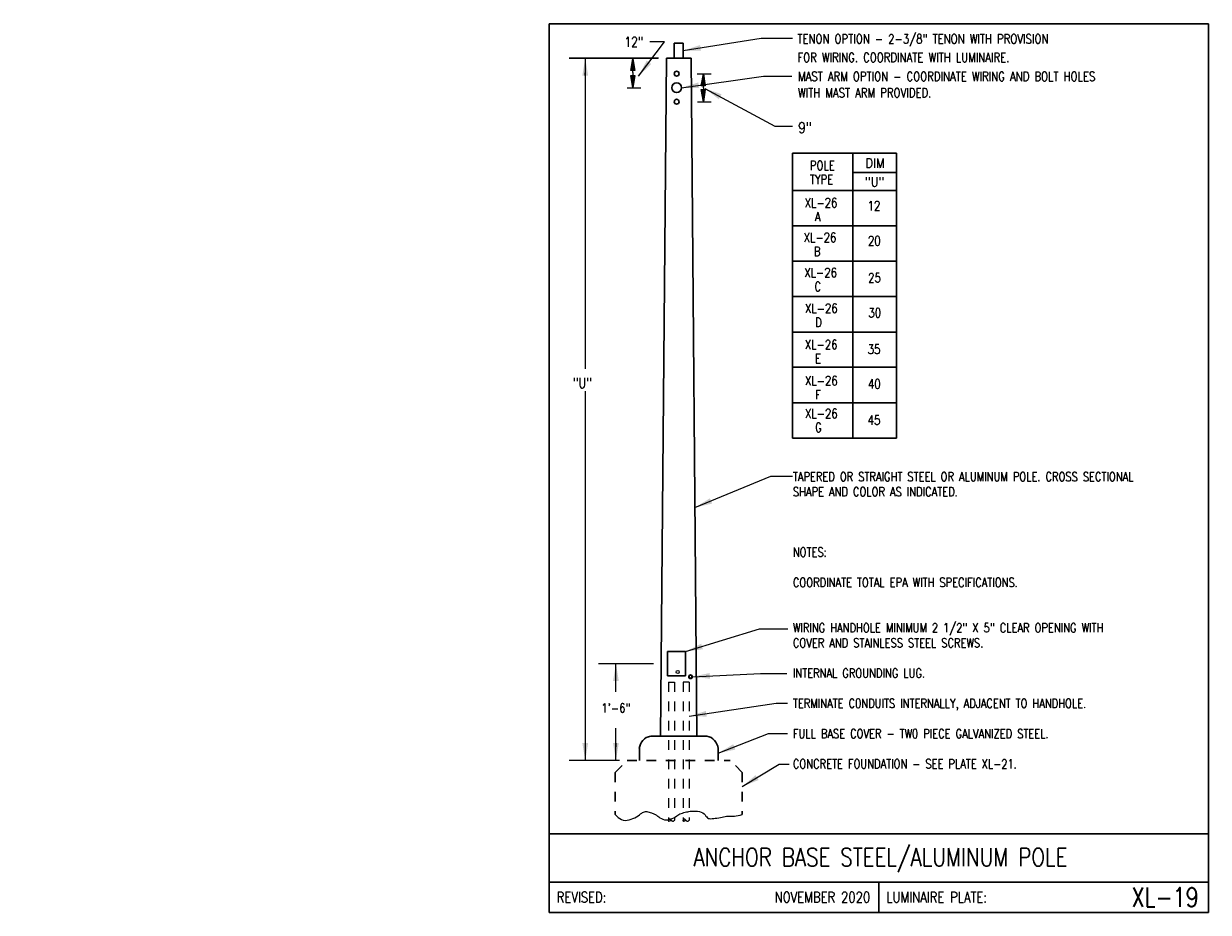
# Model space of a CAD drawing. Header units: inches. Extents: x -5.1 to 7.2, y -6.8 to 2.4.
import ezdxf
from ezdxf.enums import TextEntityAlignment as Align

# ---------------------------------------------------------------- set-up
doc = ezdxf.new("R2010")
doc.units = ezdxf.units.IN
doc.header["$MEASUREMENT"] = 0
doc.linetypes.add('HIDDEN2', pattern=[0.1875, 0.125, -0.0625])
for name, color, linetype, lineweight in [('E-DETL', 1, 'CONTINUOUS', 30), ('E-DETL-FINE', 8, 'CONTINUOUS', 0), ('E-LUM-PLAT', 8, 'CONTINUOUS', 13)]:
    doc.layers.add(name, color=color, linetype=linetype, lineweight=lineweight)
doc.layers.add('E-DETL-TEXT', color=3, linetype='CONTINUOUS')
doc.styles.add('romans', font='ROMANS.SHX', dxfattribs={"width": 0.8})
doc.styles.get("Standard").update_dxf_attribs({"font": 'ROMANS.SHX', "width": 0.8, "height": 0.125})
doc.dimstyles.get("Standard").update_dxf_attribs({"dimtxt": 0.18, "dimasz": 0.18, "dimexe": 0.18, "dimexo": 0.0625, "dimgap": 0.09, "dimtad": 0, "dimtih": 1, "dimtoh": 1, "dimdec": 4, "dimzin": 0, "dimdsep": 46, "dimtxsty": 'Standard', "dimcen": 0.09, "dimadec": 0, "dimazin": 0, "dimtfac": 1, "dimtdec": 4, "dimtofl": 0, "dimtmove": 0, "dimatfit": 3, "dimfxl": 1, "dimtolj": 1, "dimtzin": 0, "dimarcsym": 0})

msp = doc.modelspace()

# ---------------------------------------------------------------- linework, layer by layer
at = {"layer": 'E-DETL'}
for p, q in [((0.363, 2.378), (0.363, -6.81)), ((0.363, 2.378), (7.173, 2.378)), ((7.173, -6.81), (7.173, 2.378)), ((1.655, 2.021), (1.655, 2.177)), ((1.655, 2.177), (1.748, 2.177)), ((1.748, 2.021), (1.748, 2.177)), ((1.513, -4.989), (1.573, 2.021)), ((1.573, 2.021), (1.828, 2.021)), ((1.828, 2.021), (1.888, -4.989)), ((3.952, 1.04), (2.876, 1.04)), ((2.876, 1.04), (2.876, -1.906)), ((3.499, 1.04), (3.499, -1.906)), ((3.952, 1.04), (3.952, -1.906)), ((3.952, 0.841), (3.499, 0.841)), ((3.952, 0.652), (2.876, 0.652)), ((3.952, 0.287), (2.876, 0.287)), ((3.952, -0.079), (2.876, -0.079)), ((3.952, -0.444), (2.876, -0.444)), ((3.952, -0.81), (2.876, -0.81)), ((3.952, -1.175), (2.876, -1.175)), ((3.952, -1.541), (2.876, -1.541)), ((3.952, -1.906), (2.876, -1.906)), ((1.583, -4.114), (1.77, -4.114)), ((1.583, -4.114), (1.583, -4.364)), ((1.77, -4.114), (1.77, -4.364)), ((1.583, -4.364), (1.77, -4.364)), ((1.411, -4.989), (1.99, -4.989)), ((1.294, -5.239), (1.294, -5.115)), ((2.107, -5.239), (2.107, -5.115)), ((0.363, -5.997), (7.173, -5.997)), ((0.363, -6.497), (7.173, -6.497)), ((3.768, -6.497), (3.768, -6.81)), ((0.363, -6.81), (7.173, -6.81))]:
    msp.add_line(p, q, dxfattribs=at)
at = {"layer": 'E-DETL', "linetype": 'HIDDEN2', "ltscale": 0.5}
for p, q in [((1.044, -5.364), (1.169, -5.239)), ((1.169, -5.239), (2.232, -5.239)), ((2.357, -5.364), (2.232, -5.239)), ((1.044, -5.364), (1.044, -5.799)), ((2.357, -5.364), (2.357, -5.799))]:
    msp.add_line(p, q, dxfattribs=at)
at = {"layer": 'E-DETL'}
for centre, radius in [((1.679, 1.861), 0.025), ((1.679, 1.716), 0.05), ((1.679, 1.571), 0.025), ((1.823, -4.374), 0.0192), ((1.823, -4.374), 0.016)]:
    msp.add_circle(centre, radius, dxfattribs=at)
for centre, start, end in [((1.432, -5.126), 99.0483, 175.5088), ((1.969, -5.126), 4.4912, 80.9517)]:
    msp.add_arc(centre, 0.139, start, end, dxfattribs=at)
at = {"layer": 'E-DETL-FINE', "linetype": 'HIDDEN2', "ltscale": 0.5}
for p, q in [((1.594, -4.43), (1.656, -4.43)), ((1.594, -4.43), (1.594, -5.857)), ((1.656, -4.43), (1.656, -5.857)), ((1.807, -4.43), (1.745, -4.43)), ((1.745, -4.43), (1.745, -5.857)), ((1.807, -4.43), (1.807, -5.857))]:
    msp.add_line(p, q, dxfattribs=at)
at = {"layer": 'E-DETL-FINE'}
for points in [[(1.044, -5.799), (1.06, -5.814), (1.075, -5.828), (1.091, -5.841), (1.108, -5.851), (1.127, -5.857), (1.146, -5.86), (1.167, -5.858), (1.188, -5.854), (1.209, -5.848), (1.228, -5.84), (1.247, -5.831), (1.264, -5.822), (1.28, -5.812), (1.294, -5.802), (1.307, -5.793), (1.318, -5.785), (1.328, -5.779), (1.338, -5.773), (1.348, -5.77), (1.359, -5.768), (1.37, -5.768), (1.382, -5.77), (1.395, -5.773), (1.407, -5.777), (1.418, -5.781), (1.428, -5.785), (1.437, -5.789), (1.445, -5.792), (1.452, -5.796), (1.459, -5.799), (1.465, -5.802), (1.471, -5.806), (1.478, -5.811), (1.486, -5.816), (1.495, -5.823), (1.507, -5.831), (1.521, -5.839), (1.536, -5.846), (1.553, -5.852), (1.572, -5.854), (1.592, -5.852), (1.612, -5.847), (1.632, -5.84), (1.651, -5.831), (1.667, -5.822), (1.681, -5.813), (1.692, -5.806), (1.703, -5.799), (1.713, -5.793), (1.725, -5.787), (1.738, -5.783), (1.752, -5.779), (1.767, -5.775), (1.781, -5.772), (1.794, -5.769), (1.806, -5.767), (1.818, -5.765), (1.829, -5.763), (1.842, -5.762), (1.857, -5.762), (1.875, -5.763), (1.894, -5.765), (1.914, -5.768), (1.933, -5.773), (1.95, -5.781), (1.963, -5.791), (1.974, -5.802), (1.982, -5.814), (1.99, -5.824), (1.999, -5.833), (2.008, -5.838), (2.02, -5.841), (2.032, -5.842), (2.046, -5.841), (2.062, -5.839), (2.078, -5.837), (2.096, -5.835), (2.114, -5.832), (2.131, -5.829), (2.149, -5.826), (2.165, -5.823), (2.179, -5.82), (2.193, -5.817), (2.205, -5.815), (2.215, -5.814), (2.224, -5.814), (2.232, -5.815), (2.241, -5.815), (2.251, -5.816), (2.263, -5.815), (2.278, -5.814), (2.295, -5.811), (2.315, -5.807), (2.335, -5.804), (2.357, -5.799)], [(1.656, -5.857), (1.655, -5.858), (1.654, -5.86), (1.653, -5.862), (1.652, -5.864), (1.65, -5.865), (1.648, -5.867), (1.646, -5.868), (1.644, -5.869), (1.641, -5.869), (1.639, -5.869), (1.637, -5.869), (1.635, -5.868), (1.633, -5.867), (1.631, -5.866), (1.629, -5.864), (1.628, -5.863), (1.627, -5.861), (1.626, -5.86), (1.625, -5.858), (1.623, -5.857), (1.622, -5.856), (1.62, -5.854), (1.618, -5.853), (1.617, -5.852), (1.615, -5.851), (1.615, -5.85), (1.614, -5.849), (1.613, -5.848), (1.612, -5.847), (1.611, -5.846), (1.609, -5.846), (1.607, -5.846), (1.605, -5.846), (1.603, -5.847), (1.601, -5.847), (1.599, -5.849), (1.597, -5.85), (1.596, -5.852), (1.595, -5.854), (1.594, -5.857), (1.593, -5.859), (1.593, -5.861), (1.593, -5.863), (1.593, -5.864), (1.594, -5.865), (1.595, -5.866), (1.597, -5.866), (1.599, -5.866), (1.601, -5.865), (1.604, -5.865), (1.605, -5.865), (1.607, -5.864), (1.609, -5.864), (1.61, -5.863), (1.612, -5.862), (1.613, -5.862), (1.615, -5.861), (1.616, -5.859), (1.618, -5.858), (1.619, -5.857)], [(1.807, -5.857), (1.806, -5.858), (1.805, -5.86), (1.804, -5.862), (1.803, -5.864), (1.801, -5.865), (1.799, -5.867), (1.797, -5.868), (1.795, -5.869), (1.792, -5.869), (1.79, -5.869), (1.788, -5.869), (1.786, -5.868), (1.784, -5.867), (1.782, -5.866), (1.78, -5.864), (1.779, -5.863), (1.778, -5.861), (1.777, -5.86), (1.775, -5.858), (1.774, -5.857), (1.773, -5.856), (1.771, -5.854), (1.769, -5.853), (1.768, -5.852), (1.766, -5.851), (1.765, -5.85), (1.765, -5.849), (1.764, -5.848), (1.763, -5.847), (1.762, -5.846), (1.76, -5.846), (1.758, -5.846), (1.756, -5.846), (1.754, -5.847), (1.752, -5.847), (1.75, -5.849), (1.748, -5.85), (1.747, -5.852), (1.746, -5.854), (1.745, -5.857), (1.744, -5.859), (1.743, -5.861), (1.743, -5.863), (1.744, -5.864), (1.745, -5.865), (1.746, -5.866), (1.748, -5.866), (1.75, -5.866), (1.752, -5.865), (1.754, -5.865), (1.756, -5.865), (1.758, -5.864), (1.76, -5.864), (1.761, -5.863), (1.763, -5.862), (1.764, -5.862), (1.766, -5.861), (1.767, -5.859), (1.768, -5.858), (1.77, -5.857)]]:
    msp.add_lwpolyline(points, dxfattribs=at)
at = {"layer": 'E-DETL-TEXT'}
for p, q in [((1.488, 2.018), (0.567, 2.018)), ((1.493, 2.021), (0.568, 2.021)), ((0.735, 2.021), (0.735, -1.191)), ((0.735, 1.841), (0.735, 1.87)), ((1.891, 1.861), (2.037, 1.861)), ((1.168, 1.716), (1.308, 1.716)), ((1.896, 1.571), (2.037, 1.571)), ((0.735, -1.421), (0.735, -5.239)), ((1.439, -4.239), (0.872, -4.239)), ((1.052, -4.53), (1.052, -4.239)), ((1.052, -5.239), (1.052, -4.905)), ((1.052, -5.059), (1.052, -5.1)), ((1.089, -5.239), (0.568, -5.239))]:
    msp.add_line(p, q, dxfattribs=at)
for points in [[(1.226, 1.872), (1.226, 1.894), (1.205, 1.894), (1.226, 2.019), (1.247, 1.894), (1.226, 1.894)], [(1.226, 1.872), (1.226, 1.841), (1.247, 1.841), (1.226, 1.716), (1.205, 1.841), (1.226, 1.841)], [(1.955, 1.714), (1.955, 1.736), (1.934, 1.736), (1.955, 1.861), (1.975, 1.736), (1.955, 1.736)], [(1.955, 1.714), (1.955, 1.696), (1.975, 1.696), (1.955, 1.571), (1.934, 1.696), (1.955, 1.696)]]:
    msp.add_lwpolyline(points, dxfattribs=at)
for points in [[(0.705, 1.841), (0.765, 1.841), (0.735, 2.021)], [(1.226, 2.019), (1.205, 1.894), (1.247, 1.894)], [(1.226, 1.719), (1.205, 1.844), (1.247, 1.844)], [(1.955, 1.861), (1.934, 1.736), (1.975, 1.736)], [(1.955, 1.574), (1.934, 1.699), (1.975, 1.699)], [(1.022, -4.419), (1.082, -4.419), (1.052, -4.239)], [(0.765, -5.059), (0.705, -5.059), (0.735, -5.239)], [(1.082, -5.059), (1.022, -5.059), (1.052, -5.239)]]:
    msp.add_solid(points, dxfattribs=at)
at = {"layer": 'E-LUM-PLAT'}
msp.add_circle((1.69, -4.325), 0.016, dxfattribs=at)

# ---------------------------------------------------------------- texts
at = {"layer": 'E-DETL', "insert": (-5.067, 0.705), "char_height": 0.125, "attachment_point": 4}
msp.add_mtext('\\A1;  \\P ', dxfattribs=at)
at = {"layer": 'E-DETL-TEXT', "style": 'romans', "width": 0.8}
for s, height, p in [('12"', 0.1013, (1.14, 2.139)), ('TENON OPTION - 2-3/8" TENON WITH PROVISION', 0.09563, (2.927, 2.173)), ('FOR WIRING. COORDINATE WITH LUMINAIRE.', 0.09563, (2.927, 1.981)), ('MAST ARM OPTION - COORDINATE WIRING AND BOLT HOLES', 0.09563, (2.933, 1.785)), ('WITH MAST ARM PROVIDED.', 0.09563, (2.933, 1.616)), ('9"', 0.1125, (2.935, 1.246)), ('POLE', 0.0956, (3.055, 0.864)), ('TYPE', 0.0956, (3.055, 0.72)), ('XL-26', 0.0956, (3.002, 0.479)), ('  A', 0.0956, (3.002, 0.335)), ('XL-26', 0.0956, (2.992, 0.12)), ('  B', 0.0956, (2.992, -0.024)), ('XL-26', 0.0956, (2.998, -0.244)), ('  C', 0.0956, (2.998, -0.388)), ('XL-26', 0.0956, (3.005, -0.613)), ('  D', 0.0956, (3.005, -0.757)), ('XL-26', 0.0956, (3.004, -0.987)), ('  E', 0.0956, (3.004, -1.131)), ('XL-26', 0.0956, (3.005, -1.361)), ('  F', 0.0956, (3.005, -1.505)), ('XL-26', 0.0956, (3.005, -1.701)), ('  G', 0.0956, (3.005, -1.844))]:
    msp.add_text(s, height=height, dxfattribs=at).set_placement(p)
at = {"layer": 'E-DETL-TEXT', "style": 'romans'}
for s, height, width, p in [('DIM', 0.0957, 0.9, (3.729, 0.889)), ('"U"', 0.0957, 0.9, (3.724, 0.695)), ('ANCHOR BASE STEEL/ALUMINUM POLE', 0.1875, 0.8, (3.785, -6.333))]:
    msp.add_text(s, height=height, dxfattribs=dict(at, width=width)).set_placement(p, align=Align.CENTER)
at = {"layer": 'E-DETL-TEXT', "style": 'romans', "width": 0.8}
for s, p in [('12', (3.718, 0.495)), ('20', (3.722, 0.133)), ('25', (3.724, -0.249)), ('30', (3.726, -0.611)), ('35', (3.719, -0.987)), ('40', (3.722, -1.346)), ('45', (3.719, -1.72))]:
    msp.add_text(s, height=0.0957, dxfattribs=at).set_placement(p, align=Align.MIDDLE)
for s, height, p in [('"U"', 0.1063, (0.606, -1.39)), ('1\'-6"', 0.0957, (0.901, -4.745))]:
    msp.add_text(s, height=height, rotation=360, dxfattribs=at).set_placement(p)
for s, p in [('REVISED:', (0.44, -6.653)), ('LUMINAIRE PLATE:', (3.845, -6.653))]:
    msp.add_text(s, height=0.11, dxfattribs=at).set_placement(p, align=Align.MIDDLE_LEFT)
for s, height, p in [('NOVEMBER 2020', 0.11, (3.679, -6.653)), ('XL-19', 0.1969, (7.074, -6.653))]:
    msp.add_text(s, height=height, dxfattribs=at).set_placement(p, align=Align.MIDDLE_RIGHT)
at = {"layer": 'E-DETL-TEXT', "insert": (-2.416, -0.138), "char_height": 0.125, "attachment_point": 4}
msp.add_mtext('\\A1;', dxfattribs=at)
at = {"layer": 'E-DETL-TEXT', "insert": (2.88, -2.258), "char_height": 0.09375, "attachment_point": 1, "style": 'romans'}
msp.add_mtext_dynamic_manual_height_columns('TAPERED OR STRAIGHT STEEL OR ALUMINUM POLE. CROSS SECTIONAL SHAPE AND COLOR AS INDICATED.\\P\\P\\P\\PNOTES:\\P\\PCOORDINATE TOTAL EPA WITH SPECIFICATIONS.\\P\\P\\PWIRING HANDHOLE MINIMUM 2 1/2" X 5" CLEAR OPENING WITH COVER AND STAINLESS STEEL SCREWS.\\P\\PINTERNAL GROUNDING LUG.\\P\\PTERMINATE C0NDUITS INTERNALLY, ADJACENT TO HANDHOLE.\\P\\PFULL BASE COVER - TW0 PIECE GALVANIZED STEEL.\\P\\PCONCRETE FOUNDATION - SEE PLATE XL-21.', width=3.84394, gutter_width=0.469, heights=[3.484], dxfattribs=at)

# ---------------------------------------------------------------- leaders
at = {"layer": 'E-DETL-TEXT'}
for points in [[(1.748, 2.099), (2.554, 2.229), (2.876, 2.229)], [(1.285, 1.835), (1.554, 2.191), (1.401, 2.191)], [(1.729, 1.716), (2.577, 1.836), (2.868, 1.836)], [(1.971, 1.708), (2.693, 1.319), (2.876, 1.319)], [(1.868, -2.625), (2.652, -2.3), (2.876, -2.3)], [(1.77, -4.114), (2.537, -3.88), (2.829, -3.88)], [(1.842, -4.374), (2.546, -4.339), (2.819, -4.339)], [(1.807, -4.783), (2.707, -4.648), (2.825, -4.648)], [(2.107, -5.165), (2.627, -4.962), (2.823, -4.962)], [(2.357, -5.51), (2.739, -5.277), (2.842, -5.277)]]:
    msp.add_leader(points, dimstyle='Standard', override={"dimtmove": 2}, dxfattribs=at)

doc.saveas('drawing.dxf')
